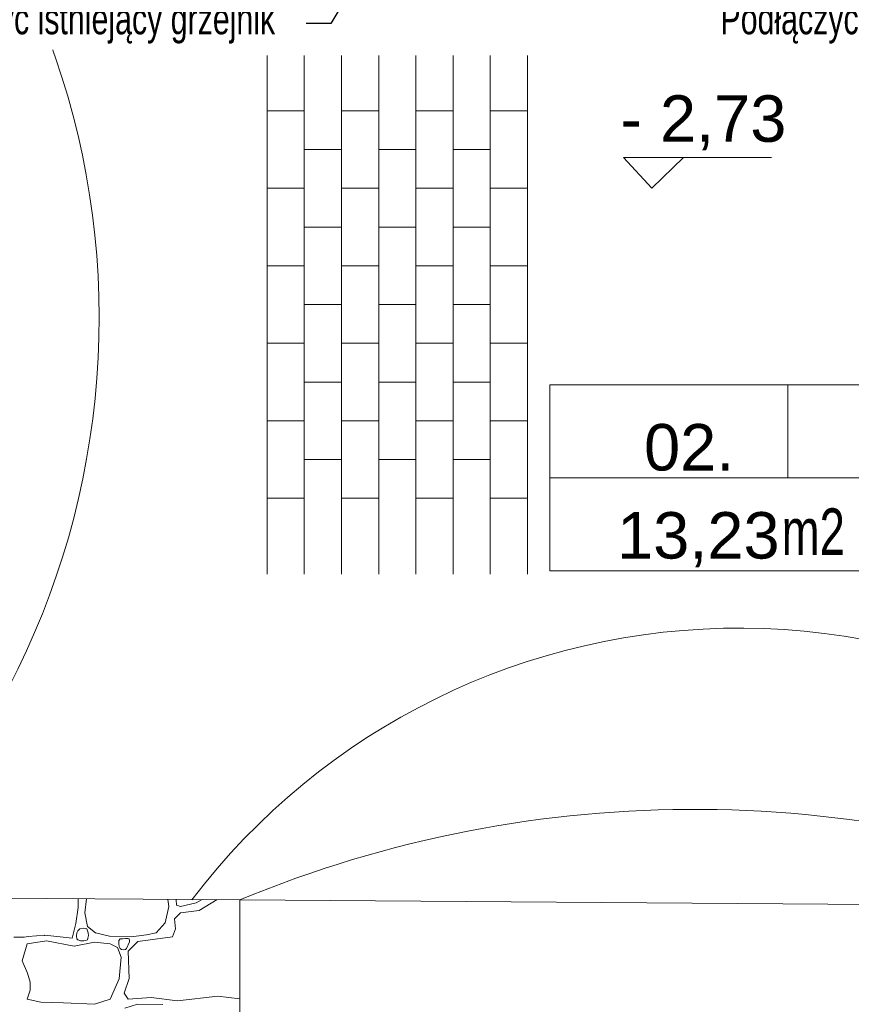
# Model space of a CAD drawing. Header units: millimetres. Extents: x -573548 to 674770, y -210017 to -47794.
# Tile 164 of 234: x 107827 to 110509, y -98054 to -94878. Entities that reach past the tile are written whole.
import ezdxf
from ezdxf import colors
from ezdxf.entities.mleader import LeaderData, LeaderLine
from ezdxf.math import Vec2, Vec3

# ---------------------------------------------------------------- set-up
doc = ezdxf.new("R2010")
doc.units = ezdxf.units.MM
doc.layers.add('__S_WM_OPIS', color=151, linetype='Continuous')
for name, color, linetype, lineweight in [('A.02 RZUT PIWNICY_is$0$_HATCH_Nr_pióra__18', 8, 'Continuous', 9), ('A.02 RZUT PIWNICY_is$0$A-OPISY-2_Nr_pióra__2', 8, 'Continuous', 9), ('A.02 RZUT PIWNICY_is$0$A-OPISY-3_Nr_pióra__6', 8, 'Continuous', 9), ('A.02 RZUT PIWNICY_is$0$Koty_Nr_pióra__1', 8, 'Continuous', 9), ('A.02 RZUT PIWNICY_is$0$Koty_Nr_pióra__61', 8, 'Continuous', 9), ('A.02 RZUT PIWNICY_is$0$podciagi_Nr_pióra__1', 8, 'Continuous', 9), ('A.02 RZUT PIWNICY_is$0$POSADZKI_Nr_pióra__18', 8, 'Continuous', 9), ('A.02 RZUT PIWNICY_is$0$Structural - Bearing_Nr_pióra__21', 8, 'Continuous', 9)]:
    doc.layers.add(name, color=color, linetype=linetype, lineweight=lineweight)
doc.styles.add('A.02 RZUT PIWNICY_is$0$STYL_AUTOMATYCZNY_1', font='arial.ttf')
doc.styles.add('A.02 RZUT PIWNICY_is$0$STYL_AUTOMATYCZNY_5', font='arial.ttf', dxfattribs={"width": 0.7})
doc.styles.add('WĄSKI 2', font='arial.ttf', dxfattribs={"width": 0.7})

# ---------------------------------------------------------------- blocks, each defined once
blk = doc.blocks.new('*X48622')
at = {"layer": 'A.02 RZUT PIWNICY_is$0$_HATCH_Nr_pióra__18'}
for p, q in [((108585.3, -97713.9), (108585.8, -97716.6)), ((108585.8, -97716.6), (108586.1, -97741.3)), ((108612.5, -97714.1), (108607.1, -97758.8)), ((108877.9, -97738.6), (108874.8, -97716.3)), ((108902.5, -97716.6), (108902.3, -97717.2)), ((108902.3, -97717.2), (108902.7, -97734.5)), ((108915.9, -97738.2), (108966.3, -97727.1)), ((108966.3, -97727.1), (108985.5, -97716.1)), ((109033.9, -97716.4), (108976.2, -97751.4)), ((108586.1, -97741.3), (108578.5, -97792.8)), ((108607.1, -97758.8), (108615.8, -97803)), ((108866.8, -97791), (108877.9, -97738.6)), ((108915.9, -97758.4), (108896.5, -97778.2)), ((108902.7, -97734.5), (108915.9, -97738.2)), ((108976.2, -97751.4), (108915.9, -97758.4)), ((108837.1, -97823.2), (108866.8, -97791)), ((108896.5, -97778.2), (108899.4, -97810.4)), ((108578.5, -97792.8), (108566.5, -97841.1)), ((108581, -97823.5), (108580.2, -97834.1)), ((108584.9, -97816.6), (108581, -97823.5)), ((108591.4, -97810.6), (108584.9, -97816.6)), ((108602.5, -97808.2), (108591.4, -97810.6)), ((108613.6, -97810.7), (108602.5, -97808.2)), ((108615.8, -97816.6), (108613.6, -97810.7)), ((108615.8, -97803), (108642.2, -97823.2)), ((108618.4, -97823), (108615.8, -97816.6)), ((108618.7, -97831.9), (108618.4, -97823)), ((108642.2, -97823.2), (108687.2, -97834)), ((108806.1, -97830.3), (108837.1, -97823.2)), ((108899.4, -97810.4), (108889.9, -97836.5)), ((108411.5, -97837.5), (108378.4, -97837.2)), ((108424.8, -97835.4), (108411.5, -97837.5)), ((108421, -97859.2), (108483.3, -97849.3)), ((108478.2, -97831), (108424.8, -97835.4)), ((108566.5, -97841.1), (108478.2, -97831)), ((108483.3, -97849.3), (108572.5, -97866.6)), ((108572.5, -97866.6), (108638.1, -97853)), ((108580.2, -97834.1), (108581.7, -97842.3)), ((108581.7, -97842.3), (108584.9, -97845.9)), ((108584.9, -97845.9), (108593.7, -97849)), ((108593.7, -97849), (108604.2, -97849.1)), ((108604.2, -97849.1), (108611, -97848.4)), ((108611, -97848.4), (108615.8, -97845.9)), ((108615.8, -97845.9), (108617.4, -97840.4)), ((108617.4, -97840.4), (108618.7, -97831.9)), ((108638.1, -97853), (108688.9, -97859.2)), ((108687.2, -97834), (108757, -97836)), ((108720.8, -97842.3), (108716.9, -97848)), ((108716.9, -97848), (108717.4, -97859)), ((108729.7, -97843), (108720.8, -97842.3)), ((108738.1, -97841.2), (108729.7, -97843)), ((108745, -97841.4), (108738.1, -97841.2)), ((108742, -97874), (108751.7, -97852.5)), ((108747.1, -97842.3), (108745, -97841.4)), ((108750.5, -97842.7), (108747.1, -97842.3)), ((108778.5, -97851.7), (108747.1, -97882.3)), ((108751.5, -97846.8), (108750.5, -97842.7)), ((108751.7, -97852.5), (108751.5, -97846.8)), ((108757, -97836), (108806.1, -97830.3)), ((108889.9, -97836.5), (108778.5, -97851.7)), ((108405.7, -97913.6), (108421, -97859.2)), ((108688.9, -97859.2), (108713.2, -97870.3)), ((108713.2, -97870.3), (108724, -97902.1)), ((108717.4, -97859), (108718.2, -97867.8)), ((108718.2, -97867.8), (108720.8, -97874)), ((108720.8, -97874), (108725.2, -97877.2)), ((108725.2, -97877.2), (108732.1, -97878.6)), ((108732.1, -97878.6), (108738.3, -97877.7)), ((108738.3, -97877.7), (108742, -97874)), ((108747.1, -97882.3), (108750.8, -97970.6)), ((108422.2, -97953.7), (108405.7, -97913.6)), ((108724, -97902.1), (108718.6, -97971.4)), ((108430.9, -97983), (108422.2, -97953.7)), ((108431.3, -98008.6), (108430.9, -97983)), ((108718.6, -97971.4), (108688.9, -98037.1)), ((108750.8, -97970.6), (108734.3, -98017.7)), ((108421, -98037.1), (108431.3, -98008.6)), ((108465.1, -98046.6), (108421, -98037.1)), ((108539, -98049.5), (108465.1, -98046.6)), ((108688.9, -98037.1), (108638.9, -98053.6)), ((108734.3, -98017.7), (108747.1, -98037.1)), ((108747.1, -98037.1), (108821, -98031.7)), ((108821, -98031.7), (108906, -98042.4)), ((108906, -98042.4), (109036.5, -98027.6)), ((109036.5, -98027.6), (109107.2, -98036.1)), ((108638.9, -98053.6), (108539, -98049.5)), ((108777.6, -98053.6), (108736.4, -98066.4)), ((108859.4, -98054.8), (108777.6, -98053.6))]:
    blk.add_line(p, q, dxfattribs=at)
blk.add_point((108478.2, -97831), dxfattribs=at)
blk = doc.blocks.new('A.02 RZUT PIWNICY_is$0$Wypełnienie_14_1')
at = {"layer": 'A.02 RZUT PIWNICY_is$0$_HATCH_Nr_pióra__18'}
blk.add_blockref('*X48622', (0, 0), dxfattribs=at)
blk = doc.blocks.new('A.02 RZUT PIWNICY_is')
at = {"layer": 'A.02 RZUT PIWNICY_is$0$A-OPISY-3_Nr_pióra__6'}
for p, q in [((110874.8, -96055.6), (110874.8, -96355.6)), ((110106.9, -96355.6), (112306.8, -96355.6))]:
    blk.add_line(p, q, dxfattribs=at)
blk.add_lwpolyline([(110106.9, -96655.6), (110106.9, -96055.6), (112306.8, -96055.6), (112306.8, -96655.6)], close=True, dxfattribs=at)
at = {"layer": 'A.02 RZUT PIWNICY_is$0$Koty_Nr_pióra__1'}
blk.add_lwpolyline([(110822, -95322.2), (110344.7, -95322.2), (110435.9, -95421.8), (110538.1, -95322.2)], dxfattribs=at)
at = {"layer": 'A.02 RZUT PIWNICY_is$0$podciagi_Nr_pióra__1'}
blk.add_line((109107.2, -97717), (112087, -97738.6), dxfattribs=at)
for centre, radius, start, end in [((106076.4, -95840.2), 2577.2, 313.5577, 46.5955), ((110717.3, -99054.7), 2214.3, 36.3696, 142.8334), ((110571.6, -101243.9), 3818.8, 66.6193, 112.5486)]:
    blk.add_arc(centre, radius, start, end, dxfattribs=at)
at = {"layer": 'A.02 RZUT PIWNICY_is$0$POSADZKI_Nr_pióra__18'}
for p, q in [((109195.2, -94993.8), (109195.2, -96666.4)), ((109315.2, -94993.8), (109315.2, -96666.4)), ((109435.2, -94993.8), (109435.2, -96666.4)), ((109555.2, -94993.8), (109555.2, -96666.4)), ((109675.2, -94993.8), (109675.2, -96666.4)), ((109795.2, -94993.8), (109795.2, -96666.4)), ((109915.2, -94993.8), (109915.2, -96666.4)), ((110035.2, -94993.8), (110035.2, -96666.4)), ((109195.2, -95171.8), (109315.2, -95171.8)), ((109435.2, -95171.8), (109555.2, -95171.8)), ((109675.2, -95171.8), (109795.2, -95171.8)), ((109915.2, -95171.8), (110035.2, -95171.8)), ((109315.2, -95296.8), (109435.2, -95296.8)), ((109555.2, -95296.8), (109675.2, -95296.8)), ((109795.2, -95296.8), (109915.2, -95296.8)), ((109195.2, -95421.8), (109315.2, -95421.8)), ((109435.2, -95421.8), (109555.2, -95421.8)), ((109675.2, -95421.8), (109795.2, -95421.8)), ((109915.2, -95421.8), (110035.2, -95421.8)), ((109315.2, -95546.8), (109435.2, -95546.8)), ((109555.2, -95546.8), (109675.2, -95546.8)), ((109795.2, -95546.8), (109915.2, -95546.8)), ((109195.2, -95671.8), (109315.2, -95671.8)), ((109435.2, -95671.8), (109555.2, -95671.8)), ((109675.2, -95671.8), (109795.2, -95671.8)), ((109915.2, -95671.8), (110035.2, -95671.8)), ((109315.2, -95796.8), (109435.2, -95796.8)), ((109555.2, -95796.8), (109675.2, -95796.8)), ((109795.2, -95796.8), (109915.2, -95796.8)), ((109195.2, -95921.8), (109315.2, -95921.8)), ((109435.2, -95921.8), (109555.2, -95921.8)), ((109675.2, -95921.8), (109795.2, -95921.8)), ((109915.2, -95921.8), (110035.2, -95921.8)), ((109315.2, -96046.8), (109435.2, -96046.8)), ((109555.2, -96046.8), (109675.2, -96046.8)), ((109795.2, -96046.8), (109915.2, -96046.8)), ((109195.2, -96171.8), (109315.2, -96171.8)), ((109435.2, -96171.8), (109555.2, -96171.8)), ((109675.2, -96171.8), (109795.2, -96171.8)), ((109915.2, -96171.8), (110035.2, -96171.8)), ((109315.2, -96296.8), (109435.2, -96296.8)), ((109555.2, -96296.8), (109675.2, -96296.8)), ((109795.2, -96296.8), (109915.2, -96296.8)), ((109195.2, -96421.8), (109315.2, -96421.8)), ((109435.2, -96421.8), (109555.2, -96421.8)), ((109675.2, -96421.8), (109795.2, -96421.8)), ((109915.2, -96421.8), (110035.2, -96421.8))]:
    blk.add_line(p, q, dxfattribs=at)
at = {"layer": 'A.02 RZUT PIWNICY_is$0$Structural - Bearing_Nr_pióra__21'}
for p, q in [((107852.3, -97707.8), (109107.2, -97717)), ((109107.2, -97717), (109107.3, -98697.8))]:
    blk.add_line(p, q, dxfattribs=at)
at = {"layer": 'A.02 RZUT PIWNICY_is$0$_HATCH_Nr_pióra__18'}
blk.add_blockref('A.02 RZUT PIWNICY_is$0$Wypełnienie_14_1', (0, 0), dxfattribs=at)
at = {"layer": 'A.02 RZUT PIWNICY_is$0$A-OPISY-2_Nr_pióra__2', "char_height": 150}
for s, insert, attachment_point, style in [('\\A1;{\\pql;\\fArial|b0|i0|c238|p0;\\W1.000000;02.}', (110411.1, -96334.2), 7, 'A.02 RZUT PIWNICY_is$0$STYL_AUTOMATYCZNY_1'), ('\\A1;{\\pql;\\fArial|b0|i0|c238|p0;\\W0.700000;m2}', (110855.1, -96454.2), 1, 'A.02 RZUT PIWNICY_is$0$STYL_AUTOMATYCZNY_5'), ('\\A1;{\\pql;\\fArial|b0|i0|c238|p0;\\W1.000000;13,23}', (110324, -96644.1), 7, 'A.02 RZUT PIWNICY_is$0$STYL_AUTOMATYCZNY_1')]:
    blk.add_mtext(s, dxfattribs=dict(at, insert=insert, attachment_point=attachment_point, style=style))
at = {"layer": 'A.02 RZUT PIWNICY_is$0$Koty_Nr_pióra__61', "insert": (110334.5, -95299.7), "char_height": 150, "attachment_point": 7, "style": 'A.02 RZUT PIWNICY_is$0$STYL_AUTOMATYCZNY_1'}
blk.add_mtext('\\A1;{\\pql;\\fArial|b0|i0|c238|p0;\\W1.000000;- 2,73}', dxfattribs=at)

msp = doc.modelspace()

# ---------------------------------------------------------------- block references
at = {"ltscale": 10}
msp.add_blockref('A.02 RZUT PIWNICY_is', (-570.2, 0), dxfattribs=at)

# ---------------------------------------------------------------- next in the draw order: leaders
at = {"layer": '__S_WM_OPIS'}
ml = msp.add_multileader_mtext('Standard', dxfattribs=at)
ml.set_content('Podłączyć istniejący grzejnik', color=256, style='WĄSKI 2')
ml.set_leader_properties()
ml.build(insert=Vec2(0, 0))
ml.multileader.update_dxf_attribs({"has_text_frame": 1, "dogleg_length": 100, "arrow_head_size": 150})
ctx = ml.context
ctx.base_point, ctx.char_height, ctx.arrow_head_size, ctx.landing_gap_size, ctx.plane_origin = Vec3(106871.4, -94889.6), 100, 150, 100, Vec3(103220.4, -95175.4)
ctx.text_align_type = 2
notes = []
notes.append((ctx, [(0, (1, 1, 0), (108831, -94889.6), (-1, 0), 80, [(0, [(109274.2, -94147.8)], 0, [])])]))
ctx.mtext.insert, ctx.mtext.alignment, ctx.mtext.flow_direction = Vec3(108651, -94824.9), 3, 5
ctx.mtext.has_bg_fill, ctx.mtext.bg_color, ctx.mtext.bg_scale_factor, ctx.mtext.bg_transparency, ctx.mtext.use_window_bg_color = 1, -1027028792, 1.5, 0, 1
for ctx, leaders in notes:
    for number, flags, end, landing, length, lines in leaders:
        leader = LeaderData()
        leader.index, (leader.has_last_leader_line, leader.has_dogleg_vector, leader.attachment_direction) = number, flags
        leader.last_leader_point, leader.dogleg_vector, leader.dogleg_length = Vec3(end), Vec3(landing), length
        for number, points, colour, breaks in lines:
            line = LeaderLine()
            line.index, line.vertices, line.color, line.breaks = number, Vec3.list(points), colors.encode_raw_color(colour), breaks
            leader.lines.append(line)
        ctx.leaders.append(leader)

# ---------------------------------------------------------------- next in the draw order: leaders
ml = msp.add_multileader_mtext('Standard', dxfattribs=at)
ml.set_content('Podłączyć istniejący grzejnik', color=256, style='WĄSKI 2')
ml.set_leader_properties()
ml.build(insert=Vec2(0, 0))
ml.multileader.update_dxf_attribs({"has_text_frame": 1, "dogleg_length": 100, "arrow_head_size": 150})
ctx = ml.context
ctx.base_point, ctx.char_height, ctx.arrow_head_size, ctx.landing_gap_size, ctx.plane_origin = Vec3(109546.9, -94889.6), 100, 150, 100, Vec3(105895.9, -95175.4)
ctx.text_align_type = 2
notes = []
notes.append((ctx, [(0, (1, 1, 0), (111506.5, -94889.6), (-1, 0), 80, [(0, [(111949.7, -94147.8)], 0, [])])]))
ctx.mtext.insert, ctx.mtext.alignment, ctx.mtext.flow_direction = Vec3(111326.5, -94824.9), 3, 5
ctx.mtext.has_bg_fill, ctx.mtext.bg_color, ctx.mtext.bg_scale_factor, ctx.mtext.bg_transparency, ctx.mtext.use_window_bg_color = 1, -1027028792, 1.5, 0, 1
for ctx, leaders in notes:
    for number, flags, end, landing, length, lines in leaders:
        leader = LeaderData()
        leader.index, (leader.has_last_leader_line, leader.has_dogleg_vector, leader.attachment_direction) = number, flags
        leader.last_leader_point, leader.dogleg_vector, leader.dogleg_length = Vec3(end), Vec3(landing), length
        for number, points, colour, breaks in lines:
            line = LeaderLine()
            line.index, line.vertices, line.color, line.breaks = number, Vec3.list(points), colors.encode_raw_color(colour), breaks
            leader.lines.append(line)
        ctx.leaders.append(leader)

doc.saveas('drawing.dxf')
